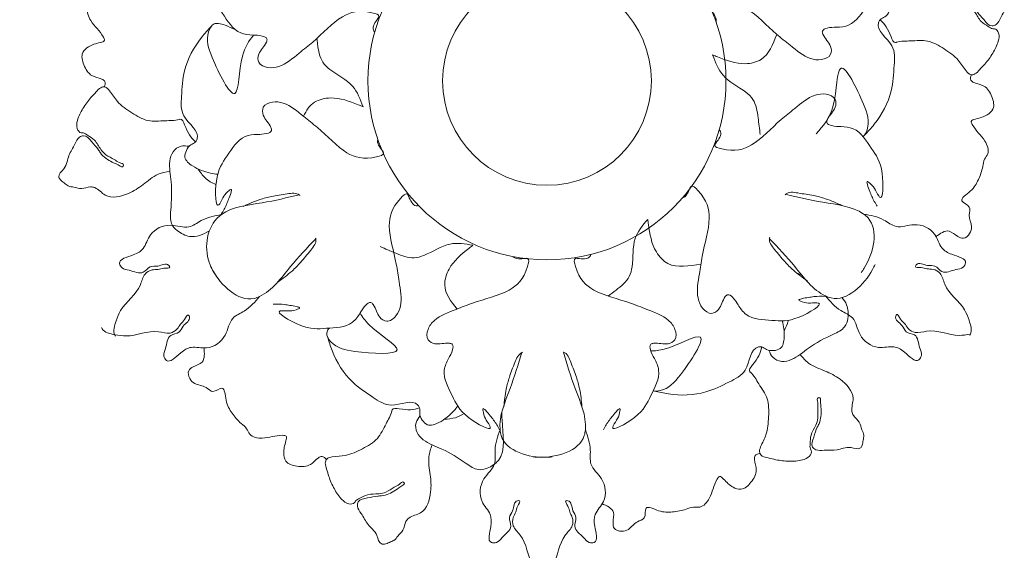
# Model space of a CAD drawing. Header units: millimetres. Extents: x -37887 to 94344, y -69777 to 116976.
# Tile 23 of 205: x 8028 to 8186, y 19164 to 19249. Entities that reach past the tile are written whole.
import ezdxf

# ---------------------------------------------------------------- set-up
doc = ezdxf.new("R2010")
doc.units = ezdxf.units.MM
doc.layers.add('01_inwentaryzacja', color=8, linetype='Continuous', lineweight=9)
doc.layers.add('0_WYMIAROWANIE', color=6, linetype='Continuous', lineweight=9)
doc.styles.add('ROMANS', font='romans', dxfattribs={"width": 0.7})
doc.dimstyles.new('MAŁE WYMIARY', dxfattribs={"dimtxt": 30, "dimasz": 20, "dimexe": 0.18, "dimexo": 0.0625, "dimgap": 15, "dimtad": 1, "dimtoh": 1, "dimdec": 0, "dimlfac": 0.1, "dimzin": 0, "dimdsep": 46, "dimtxsty": 'ROMANS', "dimblk": 'ARCHTICK', "dimcen": 0.09, "dimse1": 1, "dimse2": 1, "dimadec": 0, "dimazin": 0, "dimtfac": 1, "dimtdec": 0, "dimtix": 1, "dimtmove": 1, "dimatfit": 3, "dimldrblk": 'ARCHTICK', "dimfxl": 0, "dimtolj": 1, "dimtzin": 0, "dimarcsym": 0})

# ---------------------------------------------------------------- blocks, each defined once
blk = doc.blocks.new('_ARCHTICK')
at = {"color": 0, "linetype": 'ByBlock', "const_width": 0.15}
blk.add_lwpolyline([(-0.5, -0.5), (0.5, 0.5)], dxfattribs=at)
blk = doc.blocks.new('*D143')
at = {"layer": '0_WYMIAROWANIE', "color": 0, "lineweight": -2}
blk.add_line((8184.54, 19088.17), (8039.37, 19088.17), dxfattribs=at)
at = {"layer": 'Defpoints', "color": 0}
for p in [(8039.37, 19432.77), (8184.54, 19429.52), (8039.37, 19088.17)]:
    blk.add_point(p, dxfattribs=at)
at = {"layer": '0_WYMIAROWANIE', "color": 0, "lineweight": -2, "xscale": 20, "yscale": 20, "zscale": 20, "rotation": 180}
blk.add_blockref('_ARCHTICK', (8039.37, 19088.17), dxfattribs=at)
at = {"layer": '0_WYMIAROWANIE', "color": 0, "lineweight": -2, "xscale": 20, "yscale": 20, "zscale": 20}
blk.add_blockref('_ARCHTICK', (8184.54, 19088.17), dxfattribs=at)
at = {"layer": '0_WYMIAROWANIE', "color": 0, "insert": (8111.96, 19118.17), "char_height": 30, "attachment_point": 5, "style": 'ROMANS'}
blk.add_mtext('\\A1;15', dxfattribs=at)
blk = doc.blocks.new('*D144')
at = {"layer": '0_WYMIAROWANIE', "color": 0, "lineweight": -2}
blk.add_line((8255.48, 19318.91), (8255.48, 19159.49), dxfattribs=at)
at = {"layer": 'Defpoints', "color": 0}
for p in [(8111.8, 19318.91), (8111.86, 19159.49), (8255.48, 19159.49)]:
    blk.add_point(p, dxfattribs=at)
at = {"layer": '0_WYMIAROWANIE', "color": 0, "lineweight": -2, "xscale": 20, "yscale": 20, "zscale": 20}
for p, rotation in [((8255.48, 19318.91), 90), ((8255.48, 19159.49), 270)]:
    blk.add_blockref('_ARCHTICK', p, dxfattribs=dict(at, rotation=rotation))
at = {"layer": '0_WYMIAROWANIE', "color": 0, "insert": (8225.48, 19239.2), "char_height": 30, "attachment_point": 5, "rotation": 90, "style": 'ROMANS'}
blk.add_mtext('\\A1;16', dxfattribs=at)

msp = doc.modelspace()

# ---------------------------------------------------------------- linework, layer by layer
at = {"layer": '01_inwentaryzacja'}
for radius in [28.59, 16.67]:
    msp.add_circle((8112.53, 19238.85), radius, dxfattribs=at)
for points, knots in [([(8047.54, 19263.75), (8046.79, 19263.22), (8045.53, 19262.33), (8044.25, 19263.64), (8042.99, 19264.2), (8042.02, 19263.3), (8041.63, 19261.87), (8042.44, 19260.54), (8041.75, 19258.78), (8044.24, 19258), (8041.61, 19256.39), (8040.71, 19254.69), (8040, 19252.87), (8039.87, 19251.37), (8038.84, 19250.24), (8039.76, 19247.8), (8041.2, 19246.85), (8042.03, 19245.18), (8040.63, 19244.81), (8039.52, 19244.54), (8038.01, 19243.25), (8038.48, 19241.28), (8039.58, 19239.5), (8041.1, 19239.35), (8042.1, 19238.72), (8041.94, 19238.17), (8041.83, 19237.87)], [0, 0, 0, 0, 6.517218, 11.021475, 13.592712, 17.038698, 20.189528, 25.449573, 28.950705, 33.262111, 38.909425, 45.186925, 51.294188, 54.621273, 57.415891, 63.160436, 72.395757, 73.872412, 75.93412, 81.502489, 85.128047, 90.52411, 96.505671, 101.123252, 102.882234, 105.232537, 105.232537, 105.232537, 105.232537]), ([(8139.53, 19248.23), (8139.75, 19248.76), (8139.13, 19249.57), (8138.37, 19250.63), (8141.5, 19251.53), (8144.95, 19250.63), (8148.29, 19246.91), (8151.66, 19244.36), (8153.89, 19242.39), (8156.32, 19242.06), (8158.06, 19242.79), (8157.91, 19244.83), (8156.79, 19245.62), (8156.39, 19246.95), (8157.55, 19247.41), (8158.88, 19247.37), (8161.61, 19247.63), (8163.74, 19251.17), (8165.64, 19253.62), (8165.47, 19260.07), (8164.25, 19257.39), (8163.81, 19256.81), (8162.82, 19255.95), (8163.06, 19257.01), (8163.34, 19257.62), (8163.78, 19258.87), (8164.24, 19259.62), (8164.55, 19260.12)], [39.97516, 39.97516, 39.97516, 39.97516, 42.678472, 43.142045, 44.936628, 51.539782, 60.145018, 64.042124, 69.453149, 71.872758, 74.197572, 75.943488, 79.145555, 79.826429, 81.048342, 83.152302, 85.889991, 91.762614, 97.839393, 103.11255, 104.885929, 106.696541, 107.576981, 108.208032, 109.846614, 111.02045, 113.51717, 113.51717, 113.51717, 113.51717]), ([(8085.02, 19246.65), (8084.93, 19246.74), (8084.45, 19247.35), (8085.19, 19248.3), (8085.95, 19249.37), (8082.83, 19250.27), (8079.37, 19249.37), (8076.04, 19245.65), (8072.67, 19243.1), (8070.44, 19241.14), (8068, 19240.81), (8066.27, 19241.53), (8066.41, 19243.58), (8067.54, 19244.36), (8067.94, 19245.7), (8066.78, 19246.15), (8065.45, 19246.11), (8062.71, 19246.38), (8060.59, 19249.92), (8058.68, 19252.36), (8058.85, 19258.81), (8060.07, 19256.13), (8060.52, 19255.55), (8061.5, 19254.69), (8061.27, 19255.75), (8060.99, 19256.36), (8060.55, 19257.61), (8060.09, 19258.36), (8059.78, 19258.87)], [39.405242, 39.405242, 39.405242, 39.405242, 39.924671, 42.678472, 43.142045, 44.936628, 51.539782, 60.145018, 64.042124, 69.453149, 71.872758, 74.197572, 75.943488, 79.145555, 79.826429, 81.048342, 83.152302, 85.889991, 91.762614, 97.839393, 103.11255, 104.885929, 106.696541, 107.576981, 108.208032, 109.846614, 111.02045, 113.51717, 113.51717, 113.51717, 113.51717]), ([(8169.85, 19253.26), (8170.49, 19253.38), (8172.1, 19253.7), (8174.07, 19255.45), (8176.59, 19257.1), (8179.93, 19257.86), (8181.37, 19255.95), (8182.8, 19255.67), (8183.9, 19256.24), (8185.07, 19255.79), (8186.11, 19255.74), (8186.74, 19255.11), (8187.34, 19254.75), (8187.84, 19253.83), (8186.7, 19252.99), (8186.27, 19251.85), (8185.92, 19250.42), (8185.08, 19249.2), (8184.54, 19247.89), (8183.29, 19247.37), (8182.31, 19248.67), (8181.44, 19249.52), (8180.65, 19250.88), (8179.3, 19251.78), (8178.15, 19252.22), (8177.41, 19252.68), (8177.12, 19252.1), (8178.09, 19251.91), (8178.83, 19251.28), (8180.04, 19250.79), (8181.05, 19249.68), (8181.68, 19248.31), (8182.85, 19247.67), (8183.54, 19247.13), (8184.26, 19247.21), (8184.85, 19246.33), (8184.63, 19244.88), (8183.76, 19243.22), (8182.71, 19241.7), (8181.64, 19240.7), (8181.05, 19239.91), (8180.09, 19239.71), (8179.17, 19240.74), (8178.21, 19242.44), (8175.97, 19243.96), (8173.45, 19245.48), (8170.75, 19245.16), (8169.05, 19245.22), (8167.88, 19244.84), (8167.16, 19246.84), (8166.53, 19247.94), (8165.74, 19248.58)], [0, 0, 0, 0, 5.345847, 13.463796, 21.06049, 31.30438, 37.068535, 39.008121, 42.986605, 46.453575, 49.053228, 51.286457, 53.53869, 54.950388, 59.131783, 62.537444, 65.415583, 71.179317, 74.852768, 76.711995, 81.187274, 85.7781, 87.532297, 94.132496, 98.062949, 99.140867, 99.926106, 102.021656, 104.766984, 108.950052, 112.218393, 117.131517, 120.942777, 123.168979, 124.046077, 126.630863, 130.212618, 136.011354, 142.084485, 145.4588, 148.199267, 150.063454, 152.715149, 158.586977, 166.671626, 174.696391, 182.211711, 188.508938, 188.880095, 192.118857, 201.058586, 201.058586, 201.058586, 201.058586]), ([(8163.28, 19230.2), (8163.79, 19230.75), (8165.66, 19232.77), (8167.72, 19236.58), (8167.95, 19240.97), (8168.26, 19244.96), (8164.83, 19246.94), (8165.77, 19248.73), (8166.64, 19249.02), (8167.25, 19249.89), (8167.68, 19251.32), (8166.36, 19252.43), (8165.35, 19252.94), (8164.91, 19253.12)], [0, 0, 0, 0, 2.284008, 8.272646, 12.381392, 15.52781, 19.774391, 20.314001, 21.178706, 22.329971, 23.428502, 25.28485, 26.732603, 26.732603, 26.732603, 26.732603]), ([(8065.63, 19246.14), (8064.91, 19245.22), (8063.21, 19242.48), (8063.46, 19233.37), (8059.02, 19242.19), (8057.92, 19245.71), (8059.04, 19247.98), (8060.22, 19248.05), (8061.35, 19247.68), (8062.2, 19247.21), (8062.75, 19247.02)], [4.484413, 4.484413, 4.484413, 4.484413, 14.636318, 31.50699, 50.288339, 61.699803, 66.017307, 67.970353, 71.001482, 75.881123, 75.881123, 75.881123, 75.881123]), ([(8058.87, 19247.5), (8058.36, 19246.94), (8056.49, 19244.92), (8054.43, 19241.11), (8054.2, 19236.72), (8053.89, 19232.73), (8057.32, 19230.75), (8056.38, 19228.96), (8055.51, 19228.68), (8054.9, 19227.8), (8054.47, 19226.37), (8056.29, 19224.84), (8058.16, 19224.21), (8059.55, 19223.97), (8059.93, 19223.92)], [0, 0, 0, 0, 2.284008, 8.272646, 12.381392, 15.52781, 19.774391, 20.314001, 21.178706, 22.329971, 23.428502, 25.28485, 28.393123, 29.54118, 29.54118, 29.54118, 29.54118]), ([(8149.24, 19246.26), (8148.6, 19244.67), (8147.72, 19242.21), (8143.47, 19241.23), (8140.91, 19242.21), (8139.25, 19242.88), (8138.99, 19242.98)], [45.445059, 45.445059, 45.445059, 45.445059, 50.252251, 52.871077, 57.447594, 58.26555, 58.26555, 58.26555, 58.26555]), ([(8083.15, 19234.71), (8082.71, 19235.9), (8081.72, 19238.55), (8078.54, 19239.94), (8076.27, 19242.09), (8075.99, 19244.02), (8075.82, 19245.33), (8075.79, 19245.62)], [0, 0, 0, 0, 10.132665, 22.725873, 27.134252, 35.559999, 38.022752, 38.022752, 38.022752, 38.022752]), ([(8138.99, 19242.98), (8139.44, 19241.8), (8140.43, 19239.14), (8143.61, 19237.76), (8145.88, 19235.61), (8146.25, 19233.03), (8146.48, 19231.15), (8146.59, 19230.26)], [0, 0, 0, 0, 10.132665, 22.725873, 27.134252, 35.559999, 43.108799, 43.108799, 43.108799, 43.108799]), ([(8155.54, 19230.38), (8156.62, 19231.63), (8158.96, 19234.32), (8158.69, 19244.32), (8163.13, 19235.5), (8164.2, 19232.08), (8163.35, 19230.2), (8163.04, 19229.94)], [0, 0, 0, 0, 14.636318, 31.50699, 50.288339, 61.699803, 65.113744, 65.113744, 65.113744, 65.113744]), ([(8174.61, 19213.94), (8175.36, 19214.47), (8176.62, 19215.37), (8177.9, 19214.05), (8179.16, 19213.49), (8180.13, 19214.39), (8180.52, 19215.82), (8179.71, 19217.15), (8180.4, 19218.91), (8177.9, 19219.69), (8180.54, 19221.3), (8181.44, 19223), (8182.15, 19224.82), (8182.28, 19226.32), (8183.31, 19227.45), (8182.39, 19229.89), (8180.95, 19230.84), (8180.12, 19232.51), (8181.52, 19232.89), (8182.63, 19233.15), (8184.14, 19234.44), (8183.67, 19236.42), (8182.57, 19238.19), (8181.05, 19238.34), (8180.05, 19238.97), (8180.21, 19239.53), (8180.32, 19239.82)], [0, 0, 0, 0, 6.517218, 11.021475, 13.592712, 17.038698, 20.189528, 25.449573, 28.950705, 33.262111, 38.909425, 45.186925, 51.294188, 54.621273, 57.415891, 63.160436, 72.395757, 73.872412, 75.93412, 81.502489, 85.128047, 90.52411, 96.505671, 101.123252, 102.882234, 105.232537, 105.232537, 105.232537, 105.232537]), ([(8052.3, 19224.43), (8051.66, 19224.31), (8050.05, 19223.99), (8048.08, 19222.24), (8045.56, 19220.59), (8042.22, 19219.83), (8040.78, 19221.74), (8039.35, 19222.02), (8038.25, 19221.45), (8037.08, 19221.91), (8036.04, 19221.95), (8035.41, 19222.58), (8034.81, 19222.94), (8034.31, 19223.86), (8035.45, 19224.7), (8035.88, 19225.84), (8036.23, 19227.27), (8037.07, 19228.49), (8037.61, 19229.8), (8038.86, 19230.32), (8039.84, 19229.03), (8040.71, 19228.17), (8041.49, 19226.81), (8042.85, 19225.91), (8044, 19225.47), (8044.74, 19225.01), (8045.03, 19225.59), (8044.06, 19225.79), (8043.32, 19226.41), (8042.11, 19226.9), (8041.1, 19228.01), (8040.47, 19229.38), (8039.3, 19230.02), (8038.61, 19230.56), (8037.89, 19230.48), (8037.3, 19231.36), (8037.52, 19232.81), (8038.39, 19234.48), (8039.44, 19235.99), (8040.51, 19236.99), (8041.1, 19237.78), (8042.06, 19237.98), (8042.98, 19236.95), (8043.94, 19235.25), (8046.18, 19233.73), (8048.7, 19232.21), (8051.4, 19232.54), (8053.1, 19232.47), (8054.27, 19232.85), (8054.99, 19230.86), (8055.62, 19229.75), (8056.4, 19229.11)], [0, 0, 0, 0, 5.345847, 13.463796, 21.06049, 31.30438, 37.068535, 39.008121, 42.986605, 46.453575, 49.053228, 51.286457, 53.53869, 54.950388, 59.131783, 62.537444, 65.415583, 71.179317, 74.852768, 76.711995, 81.187274, 85.7781, 87.532297, 94.132496, 98.062949, 99.140867, 99.926106, 102.021656, 104.766984, 108.950052, 112.218393, 117.131517, 120.942777, 123.168979, 124.046077, 126.630863, 130.212618, 136.011354, 142.084485, 145.4588, 148.199267, 150.063454, 152.715149, 158.586977, 166.671626, 174.696391, 182.211711, 188.508938, 188.880095, 192.118857, 201.058586, 201.058586, 201.058586, 201.058586]), ([(8140.03, 19231.04), (8140.12, 19230.95), (8140.6, 19230.34), (8139.86, 19229.39), (8139.1, 19228.32), (8142.22, 19227.42), (8145.68, 19228.32), (8149.01, 19232.04), (8152.38, 19234.59), (8154.61, 19236.56), (8157.05, 19236.89), (8158.79, 19236.16), (8158.64, 19234.12), (8157.52, 19233.33), (8157.11, 19231.99), (8158.27, 19231.54), (8159.6, 19231.58), (8162.34, 19231.32), (8164.46, 19227.77), (8166.37, 19225.33), (8166.2, 19218.88), (8164.98, 19221.56), (8164.53, 19222.14), (8163.55, 19223), (8163.78, 19221.94), (8164.06, 19221.33), (8164.5, 19220.08), (8164.96, 19219.33), (8165.27, 19218.82)], [39.405242, 39.405242, 39.405242, 39.405242, 39.924671, 42.678472, 43.142045, 44.936628, 51.539782, 60.145018, 64.042124, 69.453149, 71.872758, 74.197572, 75.943488, 79.145555, 79.826429, 81.048342, 83.152302, 85.889991, 91.762614, 97.839393, 103.11255, 104.885929, 106.696541, 107.576981, 108.208032, 109.846614, 111.02045, 113.51717, 113.51717, 113.51717, 113.51717]), ([(8085.52, 19229.47), (8085.3, 19228.93), (8085.92, 19228.12), (8086.68, 19227.06), (8083.55, 19226.16), (8080.1, 19227.07), (8076.76, 19230.79), (8073.39, 19233.33), (8071.16, 19235.3), (8068.73, 19235.63), (8066.99, 19234.91), (8067.14, 19232.86), (8068.26, 19232.07), (8068.66, 19230.74), (8067.5, 19230.29), (8066.17, 19230.32), (8063.44, 19230.06), (8061.31, 19226.52), (8059.41, 19224.07), (8059.58, 19217.62), (8060.8, 19220.31), (8061.24, 19220.89), (8062.23, 19221.74), (8062, 19220.68), (8061.71, 19220.07), (8061.27, 19218.82), (8060.81, 19218.08), (8060.5, 19217.57)], [39.97516, 39.97516, 39.97516, 39.97516, 42.678472, 43.142045, 44.936628, 51.539782, 60.145018, 64.042124, 69.453149, 71.872758, 74.197572, 75.943488, 79.145555, 79.826429, 81.048342, 83.152302, 85.889991, 91.762614, 97.839393, 103.11255, 104.885929, 106.696541, 107.576981, 108.208032, 109.846614, 111.02045, 113.51717, 113.51717, 113.51717, 113.51717]), ([(8073.65, 19233.18), (8074.08, 19234.11), (8075.07, 19235.63), (8078.68, 19236.47), (8081.24, 19235.48), (8082.9, 19234.81), (8083.15, 19234.71)], [47.24919, 47.24919, 47.24919, 47.24919, 50.252251, 52.871077, 57.447594, 58.26555, 58.26555, 58.26555, 58.26555]), ([(8055.37, 19228.39), (8054.93, 19228.45), (8053.96, 19228.58), (8052.66, 19227.58), (8052.04, 19225.46), (8052.72, 19222.31), (8052.53, 19219.06), (8052.25, 19216.18), (8053.6, 19214.69), (8055.86, 19213.58), (8057.58, 19214.28), (8058.61, 19214.9)], [0, 0, 0, 0, 3.550937, 7.892496, 12.174499, 21.377252, 33.947343, 39.929336, 43.885293, 49.900794, 59.442859, 59.442859, 59.442859, 59.442859]), ([(8056.82, 19224.76), (8057.16, 19224.27), (8057.88, 19223.21), (8059.01, 19222.53), (8059.66, 19222.29)], [0, 0, 0, 0, 4.923365, 10.575253, 10.575253, 10.575253, 10.575253]), ([(8092.01, 19218.93), (8091.89, 19218.89), (8091.12, 19218.78), (8090.67, 19219.9), (8090.12, 19221.1), (8087.78, 19218.84), (8086.84, 19215.4), (8088.39, 19210.65), (8088.91, 19206.46), (8089.5, 19203.54), (8088.57, 19201.27), (8087.07, 19200.12), (8085.37, 19201.28), (8085.25, 19202.64), (8084.3, 19203.66), (8083.33, 19202.88), (8082.69, 19201.71), (8081.1, 19199.47), (8076.97, 19199.4), (8073.9, 19198.97), (8068.4, 19202.35), (8071.33, 19202.06), (8072.06, 19202.16), (8073.29, 19202.58), (8072.26, 19202.91), (8071.59, 19202.97), (8070.28, 19203.21), (8069.41, 19203.19), (8068.81, 19203.17)], [39.405242, 39.405242, 39.405242, 39.405242, 39.924671, 42.678472, 43.142045, 44.936628, 51.539782, 60.145018, 64.042124, 69.453149, 71.872758, 74.197572, 75.943488, 79.145555, 79.826429, 81.048342, 83.152302, 85.889991, 91.762614, 97.839393, 103.11255, 104.885929, 106.696541, 107.576981, 108.208032, 109.846614, 111.02045, 113.51717, 113.51717, 113.51717, 113.51717]), ([(8134.15, 19220.15), (8134.73, 19220.22), (8135.11, 19221.17), (8135.65, 19222.35), (8138, 19220.09), (8138.94, 19216.65), (8137.39, 19211.91), (8136.87, 19207.71), (8136.28, 19204.8), (8137.21, 19202.52), (8138.7, 19201.38), (8140.4, 19202.53), (8140.52, 19203.9), (8141.48, 19204.91), (8142.45, 19204.13), (8143.08, 19202.97), (8144.68, 19200.73), (8148.81, 19200.66), (8151.88, 19200.23), (8157.38, 19203.6), (8154.44, 19203.32), (8153.72, 19203.41), (8152.48, 19203.84), (8153.52, 19204.17), (8154.19, 19204.23), (8155.49, 19204.47), (8156.37, 19204.45), (8156.97, 19204.43)], [39.97516, 39.97516, 39.97516, 39.97516, 42.678472, 43.142045, 44.936628, 51.539782, 60.145018, 64.042124, 69.453149, 71.872758, 74.197572, 75.943488, 79.145555, 79.826429, 81.048342, 83.152302, 85.889991, 91.762614, 97.839393, 103.11255, 104.885929, 106.696541, 107.576981, 108.208032, 109.846614, 111.02045, 113.51717, 113.51717, 113.51717, 113.51717]), ([(8128.62, 19216.73), (8127.81, 19215.76), (8126.01, 19213.57), (8126.4, 19210.13), (8125.67, 19207.08), (8123.95, 19205.73), (8122.72, 19204.8), (8122.3, 19204.48)], [0, 0, 0, 0, 10.132665, 22.725873, 27.134252, 35.559999, 39.926095, 39.926095, 39.926095, 39.926095]), ([(8137.11, 19209.58), (8135.23, 19209.34), (8132.43, 19208.66), (8129.33, 19211.98), (8128.91, 19214.69), (8128.65, 19216.46), (8128.62, 19216.73)], [44.947115, 44.947115, 44.947115, 44.947115, 50.252251, 52.871077, 57.447594, 58.26555, 58.26555, 58.26555, 58.26555]), ([(8100.7, 19212.6), (8099.45, 19212.81), (8096.65, 19213.28), (8093.86, 19211.21), (8090.87, 19210.32), (8088.45, 19211.29), (8086.71, 19212.03), (8085.88, 19212.39)], [0, 0, 0, 0, 10.132665, 22.725873, 27.134252, 35.559999, 43.108799, 43.108799, 43.108799, 43.108799]), ([(8098.16, 19202.41), (8097.19, 19203.65), (8095.71, 19205.56), (8096.94, 19209.6), (8099.07, 19211.32), (8100.48, 19212.43), (8100.7, 19212.6)], [45.826306, 45.826306, 45.826306, 45.826306, 50.252251, 52.871077, 57.447594, 58.26555, 58.26555, 58.26555, 58.26555]), ([(8107.14, 19210.77), (8107.5, 19210.31), (8108.51, 19210.44), (8109.81, 19210.57), (8109.02, 19207.41), (8106.51, 19204.87), (8101.62, 19203.85), (8097.73, 19202.2), (8094.92, 19201.25), (8093.41, 19199.31), (8093.17, 19197.44), (8095.02, 19196.55), (8096.26, 19197.13), (8097.62, 19196.81), (8097.43, 19195.57), (8096.73, 19194.44), (8095.59, 19191.94), (8097.6, 19188.33), (8098.76, 19185.46), (8104.43, 19182.38), (8102.72, 19184.78), (8102.44, 19185.45), (8102.19, 19186.74), (8102.99, 19186), (8103.38, 19185.46), (8104.24, 19184.45), (8104.66, 19183.68), (8104.94, 19183.15)], [39.97516, 39.97516, 39.97516, 39.97516, 42.678472, 43.142045, 44.936628, 51.539782, 60.145018, 64.042124, 69.453149, 71.872758, 74.197572, 75.943488, 79.145555, 79.826429, 81.048342, 83.152302, 85.889991, 91.762614, 97.839393, 103.11255, 104.885929, 106.696541, 107.576981, 108.208032, 109.846614, 111.02045, 113.51717, 113.51717, 113.51717, 113.51717]), ([(8119.52, 19211.12), (8119.49, 19211), (8119.2, 19210.28), (8118.01, 19210.44), (8116.7, 19210.57), (8117.48, 19207.41), (8119.99, 19204.87), (8124.88, 19203.85), (8128.77, 19202.2), (8131.59, 19201.25), (8133.09, 19199.31), (8133.33, 19197.44), (8131.49, 19196.55), (8130.24, 19197.13), (8128.89, 19196.81), (8129.08, 19195.57), (8129.77, 19194.44), (8130.91, 19191.94), (8128.91, 19188.33), (8127.74, 19185.46), (8122.07, 19182.38), (8123.78, 19184.78), (8124.06, 19185.45), (8124.31, 19186.74), (8123.51, 19186), (8123.13, 19185.46), (8122.26, 19184.45), (8121.84, 19183.68), (8121.56, 19183.15)], [39.405242, 39.405242, 39.405242, 39.405242, 39.924671, 42.678472, 43.142045, 44.936628, 51.539782, 60.145018, 64.042124, 69.453149, 71.872758, 74.197572, 75.943488, 79.145555, 79.826429, 81.048342, 83.152302, 85.889991, 91.762614, 97.839393, 103.11255, 104.885929, 106.696541, 107.576981, 108.208032, 109.846614, 111.02045, 113.51717, 113.51717, 113.51717, 113.51717]), ([(8153.24, 19207.82), (8152.97, 19207.94), (8152.7, 19208.06), (8152.41, 19208.16), (8152.41, 19208.16)], [73.66096, 73.66096, 73.66096, 73.66096, 76.136755, 76.214771, 76.214771, 76.214771, 76.214771]), ([(8147.98, 19195.83), (8148.15, 19195.42), (8148.52, 19194.52), (8150.04, 19193.89), (8152.19, 19194.41), (8154.57, 19196.58), (8157.48, 19198.04), (8160.12, 19199.24), (8160.73, 19201.15), (8160.61, 19202.97), (8159.96, 19203.9), (8159.63, 19204.24)], [0, 0, 0, 0, 3.550937, 7.892496, 12.174499, 21.377252, 33.947343, 39.929336, 43.885293, 49.900794, 54.024051, 54.024051, 54.024051, 54.024051]), ([(8157.02, 19204.5), (8157.75, 19203.64), (8158.96, 19202.22), (8161.84, 19201.13), (8162.2, 19197.91), (8165.06, 19195.84), (8167.85, 19196.68), (8169.78, 19195.6), (8171.59, 19193.54), (8172.52, 19195.16), (8171.85, 19196.46), (8171.81, 19198.48), (8169.76, 19198.55), (8169.32, 19200.04), (8167.92, 19200.71), (8168.51, 19201.83), (8169.01, 19200.63), (8169.68, 19200.18), (8170.2, 19199.17), (8171.5, 19198.41), (8174.3, 19199.43), (8177.25, 19197.93), (8179.52, 19198.3), (8180.16, 19198.42), (8180.18, 19198.43)], [0, 0, 0, 0, 3.376888, 5.566978, 8.49276, 12.085159, 14.542008, 16.434062, 19.021532, 19.817957, 21.016128, 23.284733, 24.691149, 25.892915, 27.67225, 27.970854, 28.914371, 29.857887, 30.837446, 32.13025, 33.980681, 39.191595, 40.978679, 41.035126, 41.035126, 41.035126, 41.035126]), ([(8082.69, 19201.77), (8083.04, 19201.16), (8084.75, 19198.8), (8092.01, 19194.87), (8082.15, 19195.44), (8078.56, 19196.24), (8077.15, 19198.34), (8077.53, 19199.1), (8077.7, 19199.33), (8077.72, 19199.37)], [8.798949, 8.798949, 8.798949, 8.798949, 14.636318, 31.50699, 50.288339, 61.699803, 66.017307, 67.970353, 68.33992, 68.33992, 68.33992, 68.33992]), ([(8129.68, 19189.31), (8130.42, 19189.15), (8133.11, 19188.54), (8137.44, 19188.66), (8141.35, 19190.65), (8144.97, 19192.38), (8144.96, 19196.34), (8146.99, 19196.42), (8147.66, 19195.81), (8148.73, 19195.72), (8150.18, 19196.06), (8150.57, 19198.23), (8150.33, 19199.69), (8150.1, 19200.53)], [0, 0, 0, 0, 2.284008, 8.272646, 12.381392, 15.52781, 19.774391, 20.314001, 21.178706, 22.329971, 23.428502, 25.28485, 27.947864, 27.947864, 27.947864, 27.947864]), ([(8150.4, 19198.9), (8150.66, 19199.44), (8150.92, 19200), (8151.07, 19200.59), (8151.07, 19200.62)], [0, 0, 0, 0, 4.923365, 5.109261, 5.109261, 5.109261, 5.109261]), ([(8077.48, 19197.96), (8077.71, 19197.24), (8078.52, 19194.61), (8080.79, 19190.92), (8084.47, 19188.53), (8087.78, 19186.26), (8091.21, 19188.25), (8092.29, 19186.53), (8092.1, 19185.64), (8092.55, 19184.67), (8093.58, 19183.58), (8095.81, 19184.4), (8097.23, 19185.65), (8098.1, 19186.67), (8098.28, 19186.9)], [0, 0, 0, 0, 2.284008, 8.272646, 12.381392, 15.52781, 19.774391, 20.314001, 21.178706, 22.329971, 23.428502, 25.28485, 28.393123, 29.299553, 29.299553, 29.299553, 29.299553]), ([(8129.12, 19195.72), (8129.79, 19195.73), (8132.65, 19196.06), (8139.63, 19200.35), (8134.21, 19192.09), (8131.81, 19189.49), (8129.85, 19189.27), (8129.5, 19189.34)], [9.141042, 9.141042, 9.141042, 9.141042, 14.636318, 31.50699, 50.288339, 61.699803, 64.656485, 64.656485, 64.656485, 64.656485]), ([(8057.74, 19196.28), (8057.82, 19195.37), (8057.97, 19193.82), (8056.19, 19193.37), (8055.07, 19192.56), (8055.37, 19191.28), (8056.41, 19190.22), (8057.97, 19190.26), (8059.15, 19188.78), (8061.07, 19190.55), (8061.15, 19187.46), (8062.17, 19185.83), (8063.39, 19184.3), (8064.62, 19183.44), (8065.09, 19181.98), (8067.66, 19181.56), (8069.2, 19182.33), (8071.06, 19182.22), (8070.69, 19180.82), (8070.36, 19179.72), (8070.73, 19177.78), (8072.67, 19177.19), (8074.76, 19177.26), (8075.65, 19178.49), (8076.69, 19179.05), (8077.1, 19178.64), (8077.3, 19178.4)], [0, 0, 0, 0, 6.517218, 11.021475, 13.592712, 17.038698, 20.189528, 25.449573, 28.950705, 33.262111, 38.909425, 45.186925, 51.294188, 54.621273, 57.415891, 63.160436, 72.395757, 73.872412, 75.93412, 81.502489, 85.128047, 90.52411, 96.505671, 101.123252, 102.882234, 105.232537, 105.232537, 105.232537, 105.232537]), ([(8152.95, 19195.15), (8153.37, 19194.66), (8154.45, 19193.42), (8156.95, 19192.59), (8159.64, 19191.24), (8161.97, 19188.73), (8161.03, 19186.52), (8161.51, 19185.14), (8162.55, 19184.48), (8162.74, 19183.23), (8163.23, 19182.31), (8162.99, 19181.45), (8162.98, 19180.75), (8162.44, 19179.86), (8161.14, 19180.42), (8159.93, 19180.23), (8158.52, 19179.82), (8157.05, 19179.93), (8155.64, 19179.75), (8154.57, 19180.56), (8155.2, 19182.06), (8155.51, 19183.24), (8156.29, 19184.61), (8156.39, 19186.22), (8156.19, 19187.44), (8156.22, 19188.31), (8155.57, 19188.28), (8155.89, 19187.34), (8155.72, 19186.38), (8155.9, 19185.09), (8155.44, 19183.66), (8154.57, 19182.43), (8154.61, 19181.1), (8154.49, 19180.23), (8154.91, 19179.65), (8154.44, 19178.7), (8153.08, 19178.16), (8151.2, 19178.08), (8149.36, 19178.24), (8147.97, 19178.66), (8146.98, 19178.78), (8146.33, 19179.51), (8146.77, 19180.82), (8147.76, 19182.51), (8147.95, 19185.21), (8148.01, 19188.14), (8146.38, 19190.32), (8145.59, 19191.82), (8144.67, 19192.64), (8146.04, 19194.27), (8146.68, 19195.37), (8146.84, 19196.37)], [0, 0, 0, 0, 5.345847, 13.463796, 21.06049, 31.30438, 37.068535, 39.008121, 42.986605, 46.453575, 49.053228, 51.286457, 53.53869, 54.950388, 59.131783, 62.537444, 65.415583, 71.179317, 74.852768, 76.711995, 81.187274, 85.7781, 87.532297, 94.132496, 98.062949, 99.140867, 99.926106, 102.021656, 104.766984, 108.950052, 112.218393, 117.131517, 120.942777, 123.168979, 124.046077, 126.630863, 130.212618, 136.011354, 142.084485, 145.4588, 148.199267, 150.063454, 152.715149, 158.586977, 166.671626, 174.696391, 182.211711, 188.508938, 188.880095, 192.118857, 201.058586, 201.058586, 201.058586, 201.058586]), ([(8094.17, 19180.74), (8093.96, 19180.12), (8093.42, 19178.57), (8093.95, 19175.99), (8094.13, 19172.98), (8093.12, 19169.71), (8090.74, 19169.42), (8089.78, 19168.32), (8089.73, 19167.08), (8088.75, 19166.29), (8088.19, 19165.42), (8087.33, 19165.19), (8086.72, 19164.85), (8085.67, 19164.87), (8085.51, 19166.28), (8084.74, 19167.22), (8083.68, 19168.24), (8083.04, 19169.58), (8082.18, 19170.7), (8082.35, 19172.04), (8083.96, 19172.24), (8085.14, 19172.57), (8086.71, 19172.57), (8088.16, 19173.29), (8089.11, 19174.07), (8089.88, 19174.48), (8089.53, 19175.03), (8088.88, 19174.28), (8087.96, 19173.95), (8086.94, 19173.15), (8085.47, 19172.83), (8083.97, 19172.97), (8082.83, 19172.28), (8082.02, 19171.94), (8081.72, 19171.29), (8080.67, 19171.21), (8079.52, 19172.13), (8078.51, 19173.71), (8077.73, 19175.38), (8077.4, 19176.81), (8077.01, 19177.71), (8077.32, 19178.64), (8078.67, 19178.93), (8080.62, 19178.91), (8083.06, 19180.09), (8085.63, 19181.51), (8086.7, 19184.01), (8087.61, 19185.45), (8087.86, 19186.65), (8089.95, 19186.28), (8091.23, 19186.27), (8092.17, 19186.63)], [0, 0, 0, 0, 5.345847, 13.463796, 21.06049, 31.30438, 37.068535, 39.008121, 42.986605, 46.453575, 49.053228, 51.286457, 53.53869, 54.950388, 59.131783, 62.537444, 65.415583, 71.179317, 74.852768, 76.711995, 81.187274, 85.7781, 87.532297, 94.132496, 98.062949, 99.140867, 99.926106, 102.021656, 104.766984, 108.950052, 112.218393, 117.131517, 120.942777, 123.168979, 124.046077, 126.630863, 130.212618, 136.011354, 142.084485, 145.4588, 148.199267, 150.063454, 152.715149, 158.586977, 166.671626, 174.696391, 182.211711, 188.508938, 188.880095, 192.118857, 201.058586, 201.058586, 201.058586, 201.058586]), ([(8092.27, 19185.37), (8092.01, 19185.03), (8091.41, 19184.25), (8091.63, 19182.63), (8093.15, 19181.02), (8096.22, 19180.04), (8098.94, 19178.25), (8101.3, 19176.57), (8103.26, 19176.99), (8106.26, 19179), (8105.34, 19182.93), (8105.33, 19185.57), (8105.32, 19185.99)], [0, 0, 0, 0, 3.550937, 7.892496, 12.174499, 21.377252, 33.947343, 39.929336, 43.885293, 49.900794, 67.884588, 71.328872, 71.328872, 71.328872, 71.328872]), ([(8096.15, 19184.81), (8096.74, 19184.86), (8097.84, 19184.95), (8098.85, 19185.43), (8099.28, 19185.72)], [0, 0, 0, 0, 4.923365, 9.118983, 9.118983, 9.118983, 9.118983]), ([(8105.03, 19183.14), (8104.65, 19182.07), (8104.02, 19180.32), (8104.52, 19177.28), (8101.91, 19175.36), (8101.55, 19171.85), (8103.67, 19169.85), (8103.7, 19167.64), (8102.82, 19165.04), (8104.69, 19165.05), (8105.48, 19166.27), (8107.21, 19167.33), (8106.25, 19169.13), (8107.31, 19170.26), (8107.2, 19171.8), (8108.46, 19171.85), (8107.68, 19170.82), (8107.62, 19170.01), (8107, 19169.06), (8107, 19167.55), (8109.28, 19165.64), (8109.45, 19162.34), (8111.06, 19160.38), (8111.67, 19159.68), (8111.86, 19159.49)], [0, 0, 0, 0, 3.376888, 5.566978, 8.49276, 12.085159, 14.542008, 16.434062, 19.021532, 19.817957, 21.016128, 23.284733, 24.691149, 25.892915, 27.67225, 27.970854, 28.914371, 29.857887, 30.837446, 32.13025, 33.980681, 39.191595, 40.978679, 41.738241, 41.738241, 41.738241, 41.738241]), ([(8118.66, 19183.15), (8119.04, 19182.09), (8119.67, 19180.33), (8119.18, 19177.29), (8121.79, 19175.37), (8122.16, 19171.86), (8120.04, 19169.86), (8120.01, 19167.66), (8120.89, 19165.06), (8119.02, 19165.06), (8118.23, 19166.28), (8116.5, 19167.34), (8117.46, 19169.14), (8116.39, 19170.27), (8116.51, 19171.81), (8115.25, 19171.86), (8116.03, 19170.83), (8116.09, 19170.02), (8116.71, 19169.07), (8116.72, 19167.56), (8114.43, 19165.64), (8114.27, 19162.34), (8112.67, 19160.38), (8112.05, 19159.68), (8111.86, 19159.49)], [0, 0, 0, 0, 3.376888, 5.566978, 8.49276, 12.085159, 14.542008, 16.434062, 19.021532, 19.817957, 21.016128, 23.284733, 24.691149, 25.892915, 27.67225, 27.970854, 28.914371, 29.857887, 30.837446, 32.13025, 33.980681, 39.191595, 40.978679, 41.741235, 41.741235, 41.741235, 41.741235]), ([(8121.27, 19171.37), (8122.1, 19170.99), (8123.51, 19170.34), (8123.02, 19168.58), (8123.16, 19167.2), (8124.42, 19166.82), (8125.85, 19167.19), (8126.6, 19168.56), (8128.47, 19168.84), (8127.9, 19171.39), (8130.62, 19169.91), (8132.53, 19169.99), (8134.47, 19170.28), (8135.83, 19170.92), (8137.33, 19170.59), (8138.97, 19172.61), (8139.08, 19174.33), (8140.11, 19175.88), (8141.13, 19174.86), (8141.92, 19174.03), (8143.79, 19173.37), (8145.27, 19174.76), (8146.25, 19176.6), (8145.63, 19177.99), (8145.67, 19179.17), (8146.23, 19179.32), (8146.54, 19179.37)], [0, 0, 0, 0, 6.517218, 11.021475, 13.592712, 17.038698, 20.189528, 25.449573, 28.950705, 33.262111, 38.909425, 45.186925, 51.294188, 54.621273, 57.415891, 63.160436, 72.395757, 73.872412, 75.93412, 81.502489, 85.128047, 90.52411, 96.505671, 101.123252, 102.882234, 105.232537, 105.232537, 105.232537, 105.232537])]:
    msp.add_open_spline(points, degree=3, knots=knots, dxfattribs=at)
for points in [[(8064, 19218.78), (8066.65, 19219.88), (8068.53, 19220.38), (8071.05, 19220.81), (8073.01, 19220.6), (8073.07, 19220.55)], [(8159.66, 19218.93), (8157.01, 19220.02), (8155.13, 19220.52), (8152.61, 19220.94), (8150.64, 19220.73), (8150.59, 19220.67)], [(8072.98, 19220.67), (8067.05, 19219.38), (8060.53, 19217.49), (8059.81, 19216.87), (8058.72, 19209.45), (8059.92, 19207.38)], [(8150.64, 19220.73), (8156.58, 19219.45), (8163.1, 19217.57), (8163.82, 19216.95), (8163.21, 19208.96), (8162.71, 19208.2)], [(8060.53, 19217.49), (8057.3, 19216.53), (8055.35, 19215.52), (8052.44, 19215.79), (8049.19, 19214.25), (8048.03, 19212.08), (8046.45, 19211.05), (8044.26, 19209.67), (8044.66, 19208.98), (8045.8, 19208.6), (8048.05, 19208.29), (8049.15, 19209.16), (8050.35, 19209.28), (8052.12, 19209.39), (8052.27, 19209.13), (8051.35, 19208.94), (8050.42, 19208.75), (8049.45, 19208.65), (8048.33, 19208), (8047.59, 19206.3), (8044.43, 19202.16), (8043.72, 19200.52), (8043.52, 19198.24), (8043.62, 19198.08)], [(8163.1, 19217.57), (8166.34, 19216.62), (8168.28, 19215.61), (8171.2, 19215.88), (8174.45, 19214.35), (8175.61, 19212.18), (8177.19, 19211.15), (8179.38, 19209.77), (8178.99, 19209.08), (8177.85, 19208.71), (8175.6, 19208.39), (8174.49, 19209.26), (8173.3, 19209.38), (8171.52, 19209.48), (8171.37, 19209.23), (8172.3, 19209.04), (8173.22, 19208.85), (8174.2, 19208.75), (8175.32, 19208.1), (8176.06, 19206.4), (8179.23, 19202.27), (8179.94, 19200.63), (8180.14, 19198.35), (8180.05, 19198.19)], [(8075.6, 19213.64), (8071.53, 19209.13), (8066.63, 19204.43), (8065.74, 19204.11), (8059.13, 19208.64), (8058.72, 19209.45)], [(8069.54, 19206.73), (8071.81, 19208.48), (8073.18, 19209.86), (8074.8, 19211.83), (8075.6, 19213.64), (8075.58, 19213.71)], [(8154.16, 19206.85), (8151.89, 19208.6), (8150.51, 19209.98), (8148.89, 19211.94), (8148.08, 19213.75), (8148.1, 19213.82)], [(8148.04, 19213.69), (8152.12, 19209.19), (8157.02, 19204.5), (8157.91, 19204.18), (8164.52, 19208.72), (8164.93, 19209.54)], [(8066.63, 19204.43), (8064.19, 19202.1), (8062.35, 19200.92), (8061.13, 19198.26), (8058.17, 19196.21), (8055.72, 19196.29), (8054.03, 19195.43), (8051.74, 19194.22), (8051.35, 19194.91), (8051.59, 19196.09), (8052.44, 19198.19), (8053.75, 19198.71), (8054.44, 19199.69), (8055.42, 19201.18), (8055.27, 19201.44), (8054.65, 19200.73), (8054.02, 19200.02), (8053.45, 19199.23), (8052.33, 19198.58), (8050.49, 19198.79), (8045.32, 19198.11), (8043.55, 19198.31), (8041.47, 19199.28), (8041.38, 19199.44)], [(8108.5, 19195.51), (8106.64, 19189.73), (8105.03, 19183.14), (8105.2, 19182.21), (8112.43, 19178.75), (8113.34, 19178.81)], [(8105.64, 19186.79), (8106.01, 19189.63), (8106.52, 19191.51), (8107.41, 19193.9), (8108.57, 19195.5), (8108.64, 19195.53)], [(8115.17, 19195.52), (8117.03, 19189.74), (8118.66, 19183.15), (8118.49, 19182.22), (8111.26, 19178.75), (8110.35, 19178.81)], [(8118.12, 19186.81), (8117.74, 19189.66), (8117.23, 19191.53), (8116.33, 19193.92), (8115.17, 19195.52), (8115.09, 19195.54)]]:
    msp.add_spline(points, degree=3, dxfattribs=at)
msp.add_open_spline([(8064.39, 19218.95), (8064.4, 19218.95), (8064.4, 19218.96), (8064.41, 19218.97)], degree=3, dxfattribs=at)

# ---------------------------------------------------------------- dimensions: what is measured, and where the dimension line sits
at = {"layer": '0_WYMIAROWANIE'}
dim = msp.add_linear_dim(base=(8039.37, 19088.17), p1=(8184.54, 19429.52), p2=(8039.37, 19432.77), dimstyle='MAŁE WYMIARY', dxfattribs=at)
dim.commit()
dim.dimension.update_dxf_attribs({"geometry": '*D143', "text_midpoint": (8111.96, 19118.17)})
dim = msp.add_linear_dim(base=(8255.48, 19159.49), p1=(8111.8, 19318.91), p2=(8111.86, 19159.49), angle=90, dimstyle='MAŁE WYMIARY', dxfattribs=at)
dim.commit()
dim.dimension.update_dxf_attribs({"geometry": '*D144', "text_midpoint": (8225.48, 19239.2)})

doc.saveas('drawing.dxf')
